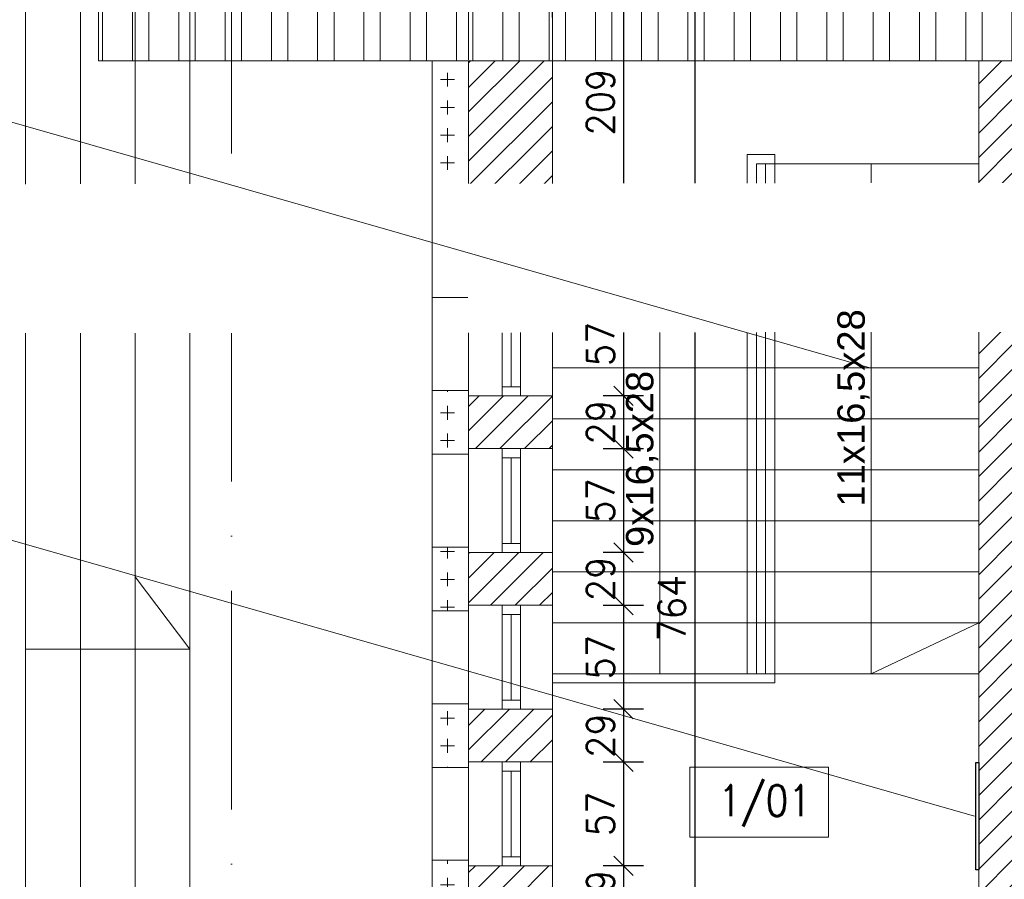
# Model space of a CAD drawing. Header units: millimetres. Extents: x -37273 to 136949, y -1495242345 to -598.
# Tile 7 of 53: x 54900 to 55440, y -21440 to -20968. Entities that reach past the tile are written whole.
import ezdxf

# ---------------------------------------------------------------- set-up
doc = ezdxf.new("R2010")
doc.units = ezdxf.units.MM
for name, pattern in [('217-500', [2, 0, -0.5, 1.5]), ('ACAD_ISO02W100', [15, 12, -3]), ('ACAD_ISO10W100', [18, 12, -3, 0, -3])]:
    doc.linetypes.add(name, pattern=pattern)
for name, color, linetype, lineweight in [('A-OKN', 3, 'Continuous', 13), ('F-BIL-OP', 103, 'Continuous', 9), ('urządzenia', 252, 'Continuous', 0), ('wymiarowannie', 253, 'Continuous', 5)]:
    doc.layers.add(name, color=color, linetype=linetype, lineweight=lineweight)
for name, color, linetype in [('OPISY', 4, 'Continuous'), ('wym', 1, 'Continuous'), ('ściana', 7, 'Continuous')]:
    doc.layers.add(name, color=color, linetype=linetype)
doc.layers.add('projektowana skarpa', color=7, linetype='Continuous', lineweight=5, true_color=0x3f3f3f)
doc.styles.add('arial12', font='arial.ttf', dxfattribs={"height": 12})
doc.styles.add('SIMPLEX', font='simplex', dxfattribs={"width": 0.85})
doc.styles.add('Style-CHAR_FAST_FONT', font='CHAR_FAST_FONT.shx')
doc.styles.add('WYM_50', font='simplex.shx', dxfattribs={"width": 0.95})
doc.dimstyles.new('50', dxfattribs={"dimtxt": 15, "dimasz": 0.15, "dimexe": 13, "dimexo": 30, "dimgap": 5, "dimtad": 1, "dimdec": 0, "dimrnd": 0.5, "dimzin": 1, "dimdsep": 46, "dimtxsty": 'WYM_50', "dimblk": 'A', "dimcen": 3, "dimdle": 5, "dimse1": 1, "dimse2": 1, "dimclrd": 256, "dimclre": 256, "dimclrt": 2, "dimaunit": 1, "dimadec": 0, "dimazin": 0, "dimtfac": 0.32, "dimtdec": 0, "dimtix": 1, "dimtmove": 1, "dimatfit": 3, "dimldrblk": 'A', "dimfxl": 1, "dimtvp": 0.08, "dimtolj": 1, "dimtzin": 1, "dimarcsym": 0})
pattern_1 = [(90, (-3.81, -3.81), (-15.24, 9e-16), [7.62, -7.62]), (180, (0, 0), (-2e-15, -15.24), [7.62, -7.62])]

# ---------------------------------------------------------------- blocks, each defined once
blk = doc.blocks.new('A')
at = {"color": 1, "linetype": 'Continuous'}
blk.add_line((0, 73.6), (0, -73.6), dxfattribs=at)
at = {"color": 7, "linetype": 'Continuous'}
blk.add_line((-35.3, -35.3), (35.3, 35.3), dxfattribs=at)
blk = doc.blocks.new('*D2245')
at = {"layer": 'Defpoints', "color": 0, "lineweight": 13, "ltscale": 3}
for p in [(55146.02, -20863.88), (54750.36, -21117.28), (55146.02, -21117.28)]:
    blk.add_point(p, dxfattribs=at)
at = {"layer": 'wym', "lineweight": -2}
blk.add_line((54750.36, -20864.03), (54750.36, -21117.13), dxfattribs=at)
at = {"layer": 'wym', "lineweight": -2, "ltscale": 3, "xscale": 0.15, "yscale": 0.15, "zscale": 0.15}
for p, rotation in [((54750.36, -20863.88), 90), ((54750.36, -21117.28), 270)]:
    blk.add_blockref('A', p, dxfattribs=dict(at, rotation=rotation))
at = {"layer": 'wym', "color": 2, "ltscale": 3, "insert": (54737.86, -20990.58), "char_height": 15, "attachment_point": 5, "rotation": 90, "style": 'WYM_50'}
blk.add_mtext('\\A1;254', dxfattribs=at)
blk = doc.blocks.new('*D2246')
at = {"layer": 'Defpoints', "color": 0, "lineweight": 13, "ltscale": 3}
for p in [(55157.2, -21117.28), (54750.36, -21174.28), (55157.2, -21174.28)]:
    blk.add_point(p, dxfattribs=at)
at = {"layer": 'wym', "lineweight": -2}
blk.add_line((54750.36, -21117.43), (54750.36, -21174.13), dxfattribs=at)
at = {"layer": 'wym', "lineweight": -2, "ltscale": 3, "xscale": 0.15, "yscale": 0.15, "zscale": 0.15}
for p, rotation in [((54750.36, -21117.28), 90), ((54750.36, -21174.28), 270)]:
    blk.add_blockref('A', p, dxfattribs=dict(at, rotation=rotation))
at = {"layer": 'wym', "color": 2, "ltscale": 3, "insert": (54737.86, -21145.78), "char_height": 15, "attachment_point": 5, "rotation": 90, "style": 'WYM_50'}
blk.add_mtext('\\A1;57', dxfattribs=at)
blk = doc.blocks.new('*D2247')
at = {"layer": 'Defpoints', "color": 0, "lineweight": 13, "ltscale": 3}
for p in [(55157.2, -21174.28), (54750.36, -21203.28), (55157.2, -21203.28)]:
    blk.add_point(p, dxfattribs=at)
at = {"layer": 'wym', "lineweight": -2}
for p, q in [((54750.36, -21174.13), (54750.36, -21173.98)), ((54750.36, -21174.28), (54750.36, -21203.28)), ((54750.36, -21203.43), (54750.36, -21203.58))]:
    blk.add_line(p, q, dxfattribs=at)
at = {"layer": 'wym', "lineweight": -2, "ltscale": 3, "xscale": 0.15, "yscale": 0.15, "zscale": 0.15}
for p, rotation in [((54750.36, -21174.28), 270), ((54750.36, -21203.28), 90)]:
    blk.add_blockref('A', p, dxfattribs=dict(at, rotation=rotation))
at = {"layer": 'wym', "color": 2, "ltscale": 3, "insert": (54737.86, -21188.78), "char_height": 15, "attachment_point": 5, "rotation": 90, "style": 'WYM_50'}
blk.add_mtext('\\A1;29', dxfattribs=at)
blk = doc.blocks.new('*D2248')
at = {"layer": 'Defpoints', "color": 0, "lineweight": 13, "ltscale": 3}
for p in [(55157.2, -21203.28), (54750.36, -21260.28), (55157.2, -21260.28)]:
    blk.add_point(p, dxfattribs=at)
at = {"layer": 'wym', "lineweight": -2}
blk.add_line((54750.36, -21203.43), (54750.36, -21260.13), dxfattribs=at)
at = {"layer": 'wym', "lineweight": -2, "ltscale": 3, "xscale": 0.15, "yscale": 0.15, "zscale": 0.15}
for p, rotation in [((54750.36, -21203.28), 90), ((54750.36, -21260.28), 270)]:
    blk.add_blockref('A', p, dxfattribs=dict(at, rotation=rotation))
at = {"layer": 'wym', "color": 2, "ltscale": 3, "insert": (54737.86, -21231.78), "char_height": 15, "attachment_point": 5, "rotation": 90, "style": 'WYM_50'}
blk.add_mtext('\\A1;57', dxfattribs=at)
blk = doc.blocks.new('*D2249')
at = {"layer": 'Defpoints', "color": 0, "lineweight": 13, "ltscale": 3}
for p in [(55157.2, -21260.28), (54750.36, -21289.28), (55157.2, -21289.28)]:
    blk.add_point(p, dxfattribs=at)
at = {"layer": 'wym', "lineweight": -2}
for p, q in [((54750.36, -21260.13), (54750.36, -21259.98)), ((54750.36, -21260.28), (54750.36, -21289.28)), ((54750.36, -21289.43), (54750.36, -21289.58))]:
    blk.add_line(p, q, dxfattribs=at)
at = {"layer": 'wym', "lineweight": -2, "ltscale": 3, "xscale": 0.15, "yscale": 0.15, "zscale": 0.15}
for p, rotation in [((54750.36, -21260.28), 270), ((54750.36, -21289.28), 90)]:
    blk.add_blockref('A', p, dxfattribs=dict(at, rotation=rotation))
at = {"layer": 'wym', "color": 2, "ltscale": 3, "insert": (54737.86, -21274.78), "char_height": 15, "attachment_point": 5, "rotation": 90, "style": 'WYM_50'}
blk.add_mtext('\\A1;29', dxfattribs=at)
blk = doc.blocks.new('*D2250')
at = {"layer": 'Defpoints', "color": 0, "lineweight": 13, "ltscale": 3}
for p in [(55157.2, -21289.28), (54750.36, -21346.28), (55157.2, -21346.28)]:
    blk.add_point(p, dxfattribs=at)
at = {"layer": 'wym', "lineweight": -2}
blk.add_line((54750.36, -21289.43), (54750.36, -21346.13), dxfattribs=at)
at = {"layer": 'wym', "lineweight": -2, "ltscale": 3, "xscale": 0.15, "yscale": 0.15, "zscale": 0.15}
for p, rotation in [((54750.36, -21289.28), 90), ((54750.36, -21346.28), 270)]:
    blk.add_blockref('A', p, dxfattribs=dict(at, rotation=rotation))
at = {"layer": 'wym', "color": 2, "ltscale": 3, "insert": (54737.86, -21317.78), "char_height": 15, "attachment_point": 5, "rotation": 90, "style": 'WYM_50'}
blk.add_mtext('\\A1;57', dxfattribs=at)
blk = doc.blocks.new('*D2251')
at = {"layer": 'Defpoints', "color": 0, "lineweight": 13, "ltscale": 3}
for p in [(55157.2, -21346.28), (54750.36, -21375.28), (55157.2, -21375.28)]:
    blk.add_point(p, dxfattribs=at)
at = {"layer": 'wym', "lineweight": -2}
for p, q in [((54750.36, -21346.13), (54750.36, -21345.98)), ((54750.36, -21346.28), (54750.36, -21375.28)), ((54750.36, -21375.43), (54750.36, -21375.58))]:
    blk.add_line(p, q, dxfattribs=at)
at = {"layer": 'wym', "lineweight": -2, "ltscale": 3, "xscale": 0.15, "yscale": 0.15, "zscale": 0.15}
for p, rotation in [((54750.36, -21346.28), 270), ((54750.36, -21375.28), 90)]:
    blk.add_blockref('A', p, dxfattribs=dict(at, rotation=rotation))
at = {"layer": 'wym', "color": 2, "ltscale": 3, "insert": (54737.86, -21360.78), "char_height": 15, "attachment_point": 5, "rotation": 90, "style": 'WYM_50'}
blk.add_mtext('\\A1;29', dxfattribs=at)
blk = doc.blocks.new('*D2252')
at = {"layer": 'Defpoints', "color": 0, "lineweight": 13, "ltscale": 3}
for p in [(55157.2, -21375.28), (54750.36, -21432.28), (55157.2, -21432.28)]:
    blk.add_point(p, dxfattribs=at)
at = {"layer": 'wym', "lineweight": -2}
blk.add_line((54750.36, -21375.43), (54750.36, -21432.13), dxfattribs=at)
at = {"layer": 'wym', "lineweight": -2, "ltscale": 3, "xscale": 0.15, "yscale": 0.15, "zscale": 0.15}
for p, rotation in [((54750.36, -21375.28), 90), ((54750.36, -21432.28), 270)]:
    blk.add_blockref('A', p, dxfattribs=dict(at, rotation=rotation))
at = {"layer": 'wym', "color": 2, "ltscale": 3, "insert": (54737.86, -21403.78), "char_height": 15, "attachment_point": 5, "rotation": 90, "style": 'WYM_50'}
blk.add_mtext('\\A1;57', dxfattribs=at)
blk = doc.blocks.new('*D2253')
at = {"layer": 'Defpoints', "color": 0, "lineweight": 13, "ltscale": 3}
for p in [(55157.2, -21432.28), (54750.36, -21461.28), (55157.2, -21461.28)]:
    blk.add_point(p, dxfattribs=at)
at = {"layer": 'wym', "lineweight": -2}
for p, q in [((54750.36, -21432.13), (54750.36, -21431.98)), ((54750.36, -21432.28), (54750.36, -21461.28)), ((54750.36, -21461.43), (54750.36, -21461.58))]:
    blk.add_line(p, q, dxfattribs=at)
at = {"layer": 'wym', "lineweight": -2, "ltscale": 3, "xscale": 0.15, "yscale": 0.15, "zscale": 0.15}
for p, rotation in [((54750.36, -21432.28), 270), ((54750.36, -21461.28), 90)]:
    blk.add_blockref('A', p, dxfattribs=dict(at, rotation=rotation))
at = {"layer": 'wym', "color": 2, "ltscale": 3, "insert": (54737.86, -21446.78), "char_height": 15, "attachment_point": 5, "rotation": 90, "style": 'WYM_50'}
blk.add_mtext('\\A1;29', dxfattribs=at)
blk = doc.blocks.new('*D2259')
at = {"layer": 'Defpoints', "color": 0, "lineweight": 13, "ltscale": 3}
for p in [(55146.02, -20863.88), (54695.26, -22113.88), (55146.02, -22113.88)]:
    blk.add_point(p, dxfattribs=at)
at = {"layer": 'wym', "lineweight": -2}
blk.add_line((54695.26, -20864.03), (54695.26, -22113.73), dxfattribs=at)
at = {"layer": 'wym', "lineweight": -2, "ltscale": 3, "xscale": 0.15, "yscale": 0.15, "zscale": 0.15}
for p, rotation in [((54695.26, -20863.88), 90), ((54695.26, -22113.88), 270)]:
    blk.add_blockref('A', p, dxfattribs=dict(at, rotation=rotation))
at = {"layer": 'wym', "color": 2, "ltscale": 3, "insert": (54682.76, -21488.88), "char_height": 15, "attachment_point": 5, "rotation": 90, "style": 'WYM_50'}
blk.add_mtext('\\A1;1250', dxfattribs=at)
blk = doc.blocks.new('*D2260')
at = {"layer": 'Defpoints', "color": 0, "lineweight": 13, "ltscale": 3}
for p in [(55222.75, -20908.88), (55192.02, -21117.28), (55231, -21117.28)]:
    blk.add_point(p, dxfattribs=at)
at = {"layer": 'wym', "lineweight": -2}
blk.add_line((55231, -20909.03), (55231, -21117.13), dxfattribs=at)
at = {"layer": 'wym', "lineweight": -2, "ltscale": 3, "xscale": 0.15, "yscale": 0.15, "zscale": 0.15}
for p, rotation in [((55231, -20908.88), 90), ((55231, -21117.28), 270)]:
    blk.add_blockref('A', p, dxfattribs=dict(at, rotation=rotation))
at = {"layer": 'wym', "color": 2, "ltscale": 3, "insert": (55218.5, -21013.08), "char_height": 15, "attachment_point": 5, "rotation": 90, "style": 'WYM_50'}
blk.add_mtext('\\A1;209', dxfattribs=at)
blk = doc.blocks.new('*D2261')
at = {"layer": 'Defpoints', "color": 0, "lineweight": 13, "ltscale": 3}
for p in [(55184.89, -21117.28), (55184.89, -21174.28), (55231, -21174.28)]:
    blk.add_point(p, dxfattribs=at)
at = {"layer": 'wym', "lineweight": -2}
blk.add_line((55231, -21117.43), (55231, -21174.13), dxfattribs=at)
at = {"layer": 'wym', "lineweight": -2, "ltscale": 3, "xscale": 0.15, "yscale": 0.15, "zscale": 0.15}
for p, rotation in [((55231, -21117.28), 90), ((55231, -21174.28), 270)]:
    blk.add_blockref('A', p, dxfattribs=dict(at, rotation=rotation))
at = {"layer": 'wym', "color": 2, "ltscale": 3, "insert": (55218.5, -21145.78), "char_height": 15, "attachment_point": 5, "rotation": 90, "style": 'WYM_50'}
blk.add_mtext('\\A1;57', dxfattribs=at)
blk = doc.blocks.new('*D2262')
at = {"layer": 'Defpoints', "color": 0, "lineweight": 13, "ltscale": 3}
for p in [(55184.89, -21174.28), (55184.89, -21203.28), (55231, -21203.28)]:
    blk.add_point(p, dxfattribs=at)
at = {"layer": 'ściana', "lineweight": -2, "ltscale": 3}
for p, q in [((55231, -21174.13), (55231, -21173.98)), ((55231, -21174.28), (55231, -21203.28)), ((55231, -21203.43), (55231, -21203.58))]:
    blk.add_line(p, q, dxfattribs=at)
at = {"layer": 'ściana', "lineweight": -2, "ltscale": 3, "xscale": 0.15, "yscale": 0.15, "zscale": 0.15}
for p, rotation in [((55231, -21174.28), 270), ((55231, -21203.28), 90)]:
    blk.add_blockref('A', p, dxfattribs=dict(at, rotation=rotation))
at = {"layer": 'ściana', "color": 2, "lineweight": 13, "ltscale": 3, "insert": (55218.5, -21188.78), "char_height": 15, "attachment_point": 5, "rotation": 90, "style": 'WYM_50'}
blk.add_mtext('\\A1;29', dxfattribs=at)
blk = doc.blocks.new('*D2263')
at = {"layer": 'Defpoints', "color": 0, "lineweight": 13, "ltscale": 3}
for p in [(55184.89, -21203.28), (55184.89, -21260.28), (55231, -21260.28)]:
    blk.add_point(p, dxfattribs=at)
at = {"layer": 'wym', "lineweight": -2}
blk.add_line((55231, -21203.43), (55231, -21260.13), dxfattribs=at)
at = {"layer": 'wym', "lineweight": -2, "ltscale": 3, "xscale": 0.15, "yscale": 0.15, "zscale": 0.15}
for p, rotation in [((55231, -21203.28), 90), ((55231, -21260.28), 270)]:
    blk.add_blockref('A', p, dxfattribs=dict(at, rotation=rotation))
at = {"layer": 'wym', "color": 2, "ltscale": 3, "insert": (55218.5, -21231.78), "char_height": 15, "attachment_point": 5, "rotation": 90, "style": 'WYM_50'}
blk.add_mtext('\\A1;57', dxfattribs=at)
blk = doc.blocks.new('*D2264')
at = {"layer": 'Defpoints', "color": 0, "lineweight": 13, "ltscale": 3}
for p in [(55184.89, -21260.28), (55184.89, -21289.28), (55231, -21289.28)]:
    blk.add_point(p, dxfattribs=at)
at = {"layer": 'wym', "lineweight": -2}
for p, q in [((55231, -21260.13), (55231, -21259.98)), ((55231, -21260.28), (55231, -21289.28)), ((55231, -21289.43), (55231, -21289.58))]:
    blk.add_line(p, q, dxfattribs=at)
at = {"layer": 'wym', "lineweight": -2, "ltscale": 3, "xscale": 0.15, "yscale": 0.15, "zscale": 0.15}
for p, rotation in [((55231, -21260.28), 270), ((55231, -21289.28), 90)]:
    blk.add_blockref('A', p, dxfattribs=dict(at, rotation=rotation))
at = {"layer": 'wym', "color": 2, "ltscale": 3, "insert": (55218.5, -21274.78), "char_height": 15, "attachment_point": 5, "rotation": 90, "style": 'WYM_50'}
blk.add_mtext('\\A1;29', dxfattribs=at)
blk = doc.blocks.new('*D2265')
at = {"layer": 'Defpoints', "color": 0, "lineweight": 13, "ltscale": 3}
for p in [(55184.89, -21289.28), (55184.89, -21346.28), (55231, -21346.28)]:
    blk.add_point(p, dxfattribs=at)
at = {"layer": 'wym', "lineweight": -2}
blk.add_line((55231, -21289.43), (55231, -21346.13), dxfattribs=at)
at = {"layer": 'wym', "lineweight": -2, "ltscale": 3, "xscale": 0.15, "yscale": 0.15, "zscale": 0.15}
for p, rotation in [((55231, -21289.28), 90), ((55231, -21346.28), 270)]:
    blk.add_blockref('A', p, dxfattribs=dict(at, rotation=rotation))
at = {"layer": 'wym', "color": 2, "ltscale": 3, "insert": (55218.5, -21317.78), "char_height": 15, "attachment_point": 5, "rotation": 90, "style": 'WYM_50'}
blk.add_mtext('\\A1;57', dxfattribs=at)
blk = doc.blocks.new('*D2266')
at = {"layer": 'Defpoints', "color": 0, "lineweight": 13, "ltscale": 3}
for p in [(55184.89, -21346.28), (55184.89, -21375.28), (55231, -21375.28)]:
    blk.add_point(p, dxfattribs=at)
at = {"layer": 'wym', "lineweight": -2}
for p, q in [((55231, -21346.13), (55231, -21345.98)), ((55231, -21346.28), (55231, -21375.28)), ((55231, -21375.43), (55231, -21375.58))]:
    blk.add_line(p, q, dxfattribs=at)
at = {"layer": 'wym', "lineweight": -2, "ltscale": 3, "xscale": 0.15, "yscale": 0.15, "zscale": 0.15}
for p, rotation in [((55231, -21346.28), 270), ((55231, -21375.28), 90)]:
    blk.add_blockref('A', p, dxfattribs=dict(at, rotation=rotation))
at = {"layer": 'wym', "color": 2, "ltscale": 3, "insert": (55218.5, -21360.78), "char_height": 15, "attachment_point": 5, "rotation": 90, "style": 'WYM_50'}
blk.add_mtext('\\A1;29', dxfattribs=at)
blk = doc.blocks.new('*D2267')
at = {"layer": 'Defpoints', "color": 0, "lineweight": 13, "ltscale": 3}
for p in [(55184.89, -21375.28), (55184.89, -21432.28), (55231, -21432.28)]:
    blk.add_point(p, dxfattribs=at)
at = {"layer": 'wym', "lineweight": -2}
blk.add_line((55231, -21375.43), (55231, -21432.13), dxfattribs=at)
at = {"layer": 'wym', "lineweight": -2, "ltscale": 3, "xscale": 0.15, "yscale": 0.15, "zscale": 0.15}
for p, rotation in [((55231, -21375.28), 90), ((55231, -21432.28), 270)]:
    blk.add_blockref('A', p, dxfattribs=dict(at, rotation=rotation))
at = {"layer": 'wym', "color": 2, "ltscale": 3, "insert": (55218.5, -21403.78), "char_height": 15, "attachment_point": 5, "rotation": 90, "style": 'WYM_50'}
blk.add_mtext('\\A1;57', dxfattribs=at)
blk = doc.blocks.new('*D2268')
at = {"layer": 'Defpoints', "color": 0, "lineweight": 13, "ltscale": 3}
for p in [(55184.89, -21432.28), (55184.89, -21461.28), (55231, -21461.28)]:
    blk.add_point(p, dxfattribs=at)
at = {"layer": 'wym', "lineweight": -2}
for p, q in [((55231, -21432.13), (55231, -21431.98)), ((55231, -21432.28), (55231, -21461.28)), ((55231, -21461.43), (55231, -21461.58))]:
    blk.add_line(p, q, dxfattribs=at)
at = {"layer": 'wym', "lineweight": -2, "ltscale": 3, "xscale": 0.15, "yscale": 0.15, "zscale": 0.15}
for p, rotation in [((55231, -21432.28), 270), ((55231, -21461.28), 90)]:
    blk.add_blockref('A', p, dxfattribs=dict(at, rotation=rotation))
at = {"layer": 'wym', "color": 2, "ltscale": 3, "insert": (55218.5, -21446.78), "char_height": 15, "attachment_point": 5, "rotation": 90, "style": 'WYM_50'}
blk.add_mtext('\\A1;29', dxfattribs=at)
blk = doc.blocks.new('*D2275')
at = {"layer": 'Defpoints', "color": 0, "lineweight": 13, "ltscale": 3}
for p in [(55509.02, -20905.18), (55509.02, -20955.48), (55192.02, -20990.37)]:
    blk.add_point(p, dxfattribs=at)
at = {"layer": 'wym', "lineweight": -2}
blk.add_line((55192.17, -20955.48), (55508.87, -20955.48), dxfattribs=at)
at = {"layer": 'wym', "lineweight": -2, "ltscale": 3, "xscale": 0.15, "yscale": 0.15, "zscale": 0.15, "rotation": 180}
blk.add_blockref('A', (55192.02, -20955.48), dxfattribs=at)
at = {"layer": 'wym', "lineweight": -2, "ltscale": 3, "xscale": 0.15, "yscale": 0.15, "zscale": 0.15}
blk.add_blockref('A', (55509.02, -20955.48), dxfattribs=at)
at = {"layer": 'wym', "color": 2, "ltscale": 3, "insert": (55350.52, -20942.98), "char_height": 15, "attachment_point": 5, "style": 'WYM_50'}
blk.add_mtext('\\A1;317', dxfattribs=at)
blk = doc.blocks.new('*D2299')
at = {"layer": 'Defpoints', "color": 0, "lineweight": 13, "ltscale": 3}
for p in [(55272.15, -20908.88), (55270.18, -21672.88), (55272.15, -21672.88)]:
    blk.add_point(p, dxfattribs=at)
at = {"layer": 'wym', "lineweight": -2}
blk.add_line((55270.18, -20909.03), (55270.18, -21672.73), dxfattribs=at)
at = {"layer": 'wym', "lineweight": -2, "ltscale": 3, "xscale": 0.15, "yscale": 0.15, "zscale": 0.15}
for p, rotation in [((55270.18, -20908.88), 90), ((55270.18, -21672.88), 270)]:
    blk.add_blockref('A', p, dxfattribs=dict(at, rotation=rotation))
at = {"layer": 'wym', "color": 2, "ltscale": 3, "insert": (55257.68, -21290.88), "char_height": 15, "attachment_point": 5, "rotation": 90, "style": 'WYM_50'}
blk.add_mtext('\\A1;764', dxfattribs=at)

msp = doc.modelspace()

# ---------------------------------------------------------------- hatches: boundary and pattern name
at = {"layer": 'wymiarowannie', "lineweight": 13, "ltscale": 3}
h = msp.add_hatch(dxfattribs=at)
h.set_pattern_fill('STEEL', color=252, scale=8, angle=45)
h.set_pattern_definition([(90, (55021.398, -14722.417), (-25.4, 2e-15), []), (90, (55012.418, -14713.436), (-25.4, 2e-15), [])])
h.paths.add_polyline_path([(55446.02, -20990.37), (54943.02, -20990.37), (54943.02, -20813.88), (55446.02, -20813.88)])
h = msp.add_hatch(dxfattribs=at)
h.set_pattern_fill('CROSS', color=1, scale=0.6, angle=45)
h.set_pattern_definition(pattern_1)
h.paths.add_polyline_path([(55126.02, -21120.28), (55146.02, -21120.28), (55146.02, -21117.28), (55146.02, -20990.37), (55126.02, -20990.37)])
h = msp.add_hatch(dxfattribs=at)
h.set_pattern_fill('ANSI31', color=5, scale=3)
h.set_pattern_definition([(45, (55146.015, -21557.277), (-6.7352, 6.7352), [])])
h.paths.add_polyline_path([(55146.02, -21117.28), (55146.02, -20990.37), (55192.02, -20990.37), (55192.02, -21117.28)])
h.paths.add_polyline_path([(55146.02, -21557.28), (55192.02, -21557.28), (55192.02, -21518.28), (55146.02, -21518.28)])
h.paths.add_polyline_path([(55146.02, -21375.28), (55192.02, -21375.28), (55192.02, -21346.28), (55146.02, -21346.28)])
h.paths.add_polyline_path([(55146.02, -21289.28), (55192.02, -21289.28), (55192.02, -21260.28), (55146.02, -21260.28)])
h.paths.add_polyline_path([(55146.02, -21203.28), (55192.02, -21203.28), (55192.02, -21174.28), (55146.02, -21174.28)])
h.paths.add_polyline_path([(55146.02, -21461.28), (55192.02, -21461.28), (55192.02, -21432.28), (55146.02, -21432.28)])
h = msp.add_hatch(dxfattribs=at)
h.set_pattern_fill('ANSI31', color=5, scale=3)
h.set_pattern_definition([(45, (55426.015, -21541.882), (-6.73519, 6.73519), [])])
h.paths.add_polyline_path([(55426.02, -21541.88), (55426.02, -20990.37), (55446.02, -20990.37), (55446.02, -21510.88), (55686.02, -21510.88), (55686.02, -21522.88), (55446.02, -21522.88), (55446.02, -21541.88)])
h = msp.add_hatch(dxfattribs=at)
h.set_pattern_fill('CROSS', color=1, scale=0.6, angle=45)
h.set_pattern_definition(pattern_1)
h.paths.add_polyline_path([(55126.02, -21515.28), (55126.02, -21560.28), (55146.02, -21560.28), (55146.02, -21557.28), (55146.02, -21518.28), (55146.02, -21515.28)])
h.paths.add_polyline_path([(55126.02, -21378.28), (55146.02, -21378.28), (55146.02, -21375.28), (55146.02, -21346.28), (55146.02, -21343.28), (55126.02, -21343.28)])
h.paths.add_polyline_path([(55126.02, -21429.28), (55126.02, -21464.28), (55146.02, -21464.28), (55146.02, -21461.28), (55146.02, -21432.28), (55146.02, -21429.28)])
h.paths.add_polyline_path([(55126.02, -21292.28), (55146.02, -21292.28), (55146.02, -21289.28), (55146.02, -21260.28), (55146.02, -21257.28), (55126.02, -21257.28)])
h.paths.add_polyline_path([(55126.02, -21206.28), (55126.02, -21171.28), (55146.02, -21171.28), (55146.02, -21174.28), (55146.02, -21203.28), (55146.02, -21206.28)])

# ---------------------------------------------------------------- linework, layer by layer
at = {"layer": 'A-OKN'}
for p, q in [((55146.02, -21117.28), (55146.02, -21174.28)), ((55164.52, -21117.28), (55164.52, -21174.28)), ((55164.52, -21117.28), (55164.52, -21174.28)), ((55174.52, -21117.28), (55174.52, -21174.28)), ((55174.52, -21117.28), (55174.52, -21174.28)), ((55192.02, -21117.28), (55192.02, -21174.28)), ((55164.52, -21122.28), (55174.52, -21122.28)), ((55164.52, -21122.28), (55174.52, -21122.28)), ((55169.52, -21169.28), (55169.52, -21122.28)), ((55169.52, -21169.28), (55169.52, -21122.28)), ((55164.52, -21169.28), (55174.52, -21169.28)), ((55164.52, -21169.28), (55174.52, -21169.28)), ((55146.02, -21203.28), (55146.02, -21260.28)), ((55164.52, -21203.28), (55164.52, -21260.28)), ((55164.52, -21203.28), (55164.52, -21260.28)), ((55174.52, -21203.28), (55174.52, -21260.28)), ((55174.52, -21203.28), (55174.52, -21260.28)), ((55192.02, -21203.28), (55192.02, -21260.28)), ((55164.52, -21208.28), (55174.52, -21208.28)), ((55164.52, -21208.28), (55174.52, -21208.28)), ((55169.52, -21255.28), (55169.52, -21208.28)), ((55169.52, -21255.28), (55169.52, -21208.28)), ((55164.52, -21255.28), (55174.52, -21255.28)), ((55164.52, -21255.28), (55174.52, -21255.28)), ((55146.02, -21289.28), (55146.02, -21346.28)), ((55164.52, -21289.28), (55164.52, -21346.28)), ((55164.52, -21289.28), (55164.52, -21346.28)), ((55174.52, -21289.28), (55174.52, -21346.28)), ((55174.52, -21289.28), (55174.52, -21346.28)), ((55192.02, -21289.28), (55192.02, -21346.28)), ((55164.52, -21294.28), (55174.52, -21294.28)), ((55164.52, -21294.28), (55174.52, -21294.28)), ((55169.52, -21341.28), (55169.52, -21294.28)), ((55169.52, -21341.28), (55169.52, -21294.28)), ((55164.52, -21341.28), (55174.52, -21341.28)), ((55164.52, -21341.28), (55174.52, -21341.28)), ((55146.02, -21375.28), (55146.02, -21432.28)), ((55164.52, -21375.28), (55164.52, -21432.28)), ((55164.52, -21375.28), (55164.52, -21432.28)), ((55174.52, -21375.28), (55174.52, -21432.28)), ((55174.52, -21375.28), (55174.52, -21432.28)), ((55192.02, -21375.28), (55192.02, -21432.28)), ((55164.52, -21380.28), (55174.52, -21380.28)), ((55164.52, -21380.28), (55174.52, -21380.28)), ((55169.52, -21427.28), (55169.52, -21380.28)), ((55169.52, -21427.28), (55169.52, -21380.28)), ((55164.52, -21427.28), (55174.52, -21427.28)), ((55164.52, -21427.28), (55174.52, -21427.28))]:
    msp.add_line(p, q, dxfattribs=at)
for points in [[(55126.02, -21257.28), (55126.02, -21206.28)], [(55126.02, -21343.28), (55126.02, -21292.28)], [(55126.02, -21429.28), (55126.02, -21378.28)]]:
    msp.add_lwpolyline(points, dxfattribs=at)
at = {"layer": 'F-BIL-OP', "color": 0}
msp.add_lwpolyline([(55267.53, -21378.12), (55343.48, -21378.12), (55343.48, -21416.51), (55267.53, -21416.51)], close=True, dxfattribs=at)
at = {"layer": 'projektowana skarpa', "color": 1, "lineweight": 13}
msp.add_lwpolyline([(55423.68, -21405.06), (54610.36, -21171.93), (53725.02, -21171.93)], dxfattribs=at)
at = {"layer": 'wymiarowannie', "color": 251, "linetype": 'ACAD_ISO10W100', "lineweight": 13, "ltscale": 10}
msp.add_line((55016.02, -22662.06), (55016.02, -20606.07), dxfattribs=at)
at = {"layer": 'wymiarowannie', "color": 1, "lineweight": 13, "ltscale": 3}
for p, q in [((55299.02, -21041.88), (55299.02, -21326.88)), ((55314.02, -21041.88), (55299.02, -21041.88)), ((55314.02, -21041.88), (55314.02, -21331.88)), ((55304.02, -21046.88), (55304.02, -21326.88)), ((55304.02, -21046.88), (55304.02, -21326.88)), ((55309.02, -21046.88), (55304.02, -21046.88)), ((55309.02, -21046.88), (55309.02, -21326.88)), ((55309.02, -21046.88), (55309.02, -21326.88)), ((55367.02, -21046.88), (55367.02, -21326.88)), ((55251.02, -21102.88), (55192.02, -21130.88)), ((55251.02, -21326.88), (55251.02, -21102.88)), ((55367.02, -21326.88), (55426.02, -21298.88)), ((55309.02, -21326.88), (55192.02, -21326.88)), ((55314.02, -21331.88), (55192.02, -21331.88))]:
    msp.add_line(p, q, dxfattribs=at)
at = {"layer": 'wymiarowannie', "color": 5, "lineweight": 13, "ltscale": 3}
for p, q in [((55426.02, -21046.88), (55308.02, -21046.88)), ((55426.02, -21074.88), (55308.02, -21074.88)), ((55310.02, -21102.88), (55192.02, -21102.88)), ((55426.02, -21102.88), (55308.02, -21102.88)), ((55310.02, -21130.88), (55192.02, -21130.88)), ((55426.02, -21130.88), (55308.02, -21130.88)), ((55310.02, -21158.88), (55192.02, -21158.88)), ((55426.02, -21158.88), (55308.02, -21158.88)), ((55310.02, -21186.88), (55192.02, -21186.88)), ((55426.02, -21186.88), (55308.02, -21186.88)), ((55310.02, -21214.88), (55192.02, -21214.88)), ((55426.02, -21214.88), (55308.02, -21214.88)), ((55310.02, -21242.88), (55192.02, -21242.88)), ((55426.02, -21242.88), (55308.02, -21242.88)), ((55310.02, -21270.88), (55192.02, -21270.88)), ((55426.02, -21270.88), (55308.02, -21270.88)), ((55310.02, -21298.88), (55192.02, -21298.88)), ((55426.02, -21298.88), (55308.02, -21298.88)), ((55310.02, -21326.88), (55192.02, -21326.88)), ((55426.02, -21326.88), (55308.02, -21326.88))]:
    msp.add_line(p, q, dxfattribs=at)
at = {"layer": 'wymiarowannie', "color": 252, "lineweight": 13, "ltscale": 3}
for q in [(54963.02, -21273.69), (54903.02, -21313.38)]:
    msp.add_line((54993.02, -21313.38), q, dxfattribs=at)
at = {"layer": 'wymiarowannie', "color": 5, "lineweight": 13, "ltscale": 3}
msp.add_lwpolyline([(55446.02, -20990.37), (54943.02, -20990.37), (54943.02, -20813.88), (55446.02, -20813.88)], close=True, dxfattribs=at)
at = {"layer": 'wymiarowannie', "color": 252, "lineweight": 13, "ltscale": 3}
for points in [[(54903.02, -21672.88), (54903.02, -20863.88), (55146.02, -20863.88)], [(54933.02, -21672.88), (54933.02, -20893.88), (55146.02, -20893.88)], [(54963.02, -21672.88), (54963.02, -20923.88), (55146.02, -20923.88)], [(54993.02, -21652.88), (54993.02, -20953.88), (55146.02, -20953.88)]]:
    msp.add_lwpolyline(points, dxfattribs=at)
at = {"layer": 'wymiarowannie', "color": 252, "linetype": 'ACAD_ISO02W100', "lineweight": 13, "ltscale": 3}
for points in [[(55446.02, -20863.88), (55146.02, -20863.88), (55146.02, -20990.37)], [(55192.02, -20990.37), (55192.02, -20908.88), (55446.02, -20908.88)]]:
    msp.add_lwpolyline(points, dxfattribs=at)
at = {"layer": 'wymiarowannie', "color": 1, "lineweight": 30, "ltscale": 3}
msp.add_lwpolyline([(55426.02, -21434.56), (55424.46, -21434.56), (55424.46, -21375.56), (55426.02, -21375.56), (55426.02, -21434.56)], dxfattribs=at)
at = {"layer": 'ściana', "lineweight": 13, "ltscale": 3}
for p, q in [((55146.02, -20990.37), (55146.02, -21117.28)), ((55192.02, -20990.37), (55146.02, -20990.37)), ((55192.02, -20990.37), (55192.02, -21117.28)), ((55426.02, -20990.37), (55426.02, -21541.88)), ((55446.02, -20990.37), (55426.02, -20990.37)), ((55192.02, -21117.28), (55146.02, -21117.28)), ((55146.02, -21174.28), (55146.02, -21203.28)), ((55192.02, -21174.28), (55146.02, -21174.28)), ((55192.02, -21174.28), (55192.02, -21203.28)), ((55192.02, -21203.28), (55146.02, -21203.28)), ((55146.02, -21260.28), (55146.02, -21289.28)), ((55192.02, -21260.28), (55146.02, -21260.28)), ((55192.02, -21260.28), (55192.02, -21289.28)), ((55192.02, -21289.28), (55146.02, -21289.28)), ((55146.02, -21346.28), (55146.02, -21375.28)), ((55192.02, -21346.28), (55146.02, -21346.28)), ((55192.02, -21346.28), (55192.02, -21375.28)), ((55192.02, -21375.28), (55146.02, -21375.28)), ((55146.02, -21432.28), (55146.02, -21461.28)), ((55192.02, -21432.28), (55146.02, -21432.28)), ((55192.02, -21432.28), (55192.02, -21461.28))]:
    msp.add_line(p, q, dxfattribs=at)
at = {"layer": 'ściana', "color": 1, "lineweight": 13, "ltscale": 3}
for points in [[(55146.02, -21171.28), (55126.02, -21171.28)], [(55126.02, -21206.28), (55126.02, -21171.28)], [(55146.02, -21206.28), (55126.02, -21206.28)], [(55146.02, -21257.28), (55126.02, -21257.28)], [(55126.02, -21292.28), (55126.02, -21257.28)], [(55146.02, -21292.28), (55126.02, -21292.28)], [(55146.02, -21343.28), (55126.02, -21343.28)], [(55126.02, -21378.28), (55126.02, -21343.28)], [(55146.02, -21378.28), (55126.02, -21378.28)], [(55146.02, -21429.28), (55126.02, -21429.28)], [(55126.02, -21464.28), (55126.02, -21429.28)]]:
    msp.add_lwpolyline(points, dxfattribs=at)

# ---------------------------------------------------------------- texts
at = {"layer": 'F-BIL-OP', "color": 0, "style": 'SIMPLEX', "width": 0.85}
msp.add_text('1/01', height=17, dxfattribs=at).set_placement((55283.12, -21404.97))
at = {"layer": 'urządzenia', "char_height": 15, "width": 123.8838, "attachment_point": 5, "rotation": 90, "style": 'arial12'}
for s, insert in [('11x16,5x28', (55357.34, -21180.91)), ('9x16,5x28', (55241.34, -21208.91))]:
    msp.add_mtext(s, dxfattribs=dict(at, insert=insert))

# ---------------------------------------------------------------- dimensions: what is measured, and where the dimension line sits
at = {"layer": 'wym'}
for base, p1, p2, picture, middle in [((54695.26, -22113.88), (55146.02, -20863.88), (55146.02, -22113.88), '*D2259', (54682.76, -21488.88)), ((54750.36, -21117.28), (55146.02, -20863.88), (55146.02, -21117.28), '*D2245', (54737.86, -20990.58)), ((55231, -21117.28), (55222.75, -20908.88), (55192.02, -21117.28), '*D2260', (55218.5, -21013.08)), ((55270.18, -21672.88), (55272.15, -20908.88), (55272.15, -21672.88), '*D2299', (55257.68, -21290.88)), ((54750.36, -21174.28), (55157.2, -21117.28), (55157.2, -21174.28), '*D2246', (54737.86, -21145.78)), ((55231, -21174.28), (55184.89, -21117.28), (55184.89, -21174.28), '*D2261', (55218.5, -21145.78)), ((54750.36, -21203.28), (55157.2, -21174.28), (55157.2, -21203.28), '*D2247', (54737.86, -21188.78)), ((54750.36, -21260.28), (55157.2, -21203.28), (55157.2, -21260.28), '*D2248', (54737.86, -21231.78)), ((55231, -21260.28), (55184.89, -21203.28), (55184.89, -21260.28), '*D2263', (55218.5, -21231.78)), ((54750.36, -21289.28), (55157.2, -21260.28), (55157.2, -21289.28), '*D2249', (54737.86, -21274.78)), ((55231, -21289.28), (55184.89, -21260.28), (55184.89, -21289.28), '*D2264', (55218.5, -21274.78)), ((54750.36, -21346.28), (55157.2, -21289.28), (55157.2, -21346.28), '*D2250', (54737.86, -21317.78)), ((55231, -21346.28), (55184.89, -21289.28), (55184.89, -21346.28), '*D2265', (55218.5, -21317.78)), ((54750.36, -21375.28), (55157.2, -21346.28), (55157.2, -21375.28), '*D2251', (54737.86, -21360.78)), ((55231, -21375.28), (55184.89, -21346.28), (55184.89, -21375.28), '*D2266', (55218.5, -21360.78)), ((54750.36, -21432.28), (55157.2, -21375.28), (55157.2, -21432.28), '*D2252', (54737.86, -21403.78)), ((55231, -21432.28), (55184.89, -21375.28), (55184.89, -21432.28), '*D2267', (55218.5, -21403.78)), ((54750.36, -21461.28), (55157.2, -21432.28), (55157.2, -21461.28), '*D2253', (54737.86, -21446.78)), ((55231, -21461.28), (55184.89, -21432.28), (55184.89, -21461.28), '*D2268', (55218.5, -21446.78))]:
    dim = msp.add_linear_dim(base=base, p1=p1, p2=p2, angle=90, dimstyle='50', override={"dimblk": 'A', "dimfxl": 0, "dimarcsym": 1}, dxfattribs=at)
    dim.commit()
    dim.dimension.update_dxf_attribs({"geometry": picture, "text_midpoint": middle})
dim = msp.add_linear_dim(base=(55509.02, -20955.48), p1=(55192.02, -20990.37), p2=(55509.02, -20905.18), dimstyle='50', override={"dimblk": 'A', "dimfxl": 0, "dimarcsym": 1}, dxfattribs=at)
dim.commit()
dim.dimension.update_dxf_attribs({"geometry": '*D2275', "text_midpoint": (55350.52, -20942.98)})
at = {"layer": 'ściana', "lineweight": 13, "ltscale": 3}
dim = msp.add_linear_dim(base=(55231, -21203.28), p1=(55184.89, -21174.28), p2=(55184.89, -21203.28), angle=90, dimstyle='50', override={"dimblk": 'A', "dimfxl": 0, "dimarcsym": 1}, dxfattribs=at)
dim.commit()
dim.dimension.update_dxf_attribs({"geometry": '*D2262', "text_midpoint": (55218.5, -21188.78)})

# ---------------------------------------------------------------- next in the draw order: texts
at = {"layer": 'OPISY', "color": 18, "linetype": '217-500', "ltscale": 5, "true_color": 0x000000, "insert": (53778.82, -21070.79), "char_height": 22.295, "width": 1938.6235, "attachment_point": 1, "rotation": 0.0776, "style": 'Style-CHAR_FAST_FONT', "bg_fill": 2}
msp.add_mtext('{\\fArial|b0|i0|c238|p0;\\C1;PROBLEM NR \\fArial|b1|i0|c238|p0;13\\fArial|b0|i0|c238|p0;\\C18;\\c0; - AUDYTU W ZAKRESIE \\PDOSTEPNOŚCI  ARCHITEKTONICZNEJ}', dxfattribs=at)

# ---------------------------------------------------------------- next in the draw order: linework, layer by layer
at = {"layer": 'A-OKN'}
msp.add_lwpolyline([(55126.02, -21171.28), (55126.02, -21120.28)], dxfattribs=at)
at = {"layer": 'projektowana skarpa', "color": 1, "lineweight": 13}
msp.add_lwpolyline([(55366.24, -21158.88), (54552.92, -20925.76), (53726.65, -20925.76)], dxfattribs=at)
at = {"layer": 'ściana', "color": 1, "lineweight": 13, "ltscale": 3}
for points in [[(55126.02, -21120.28), (55126.02, -20990.37)], [(55145.56, -21120.28), (55126.02, -21120.28)]]:
    msp.add_lwpolyline(points, dxfattribs=at)

doc.saveas('drawing.dxf')
